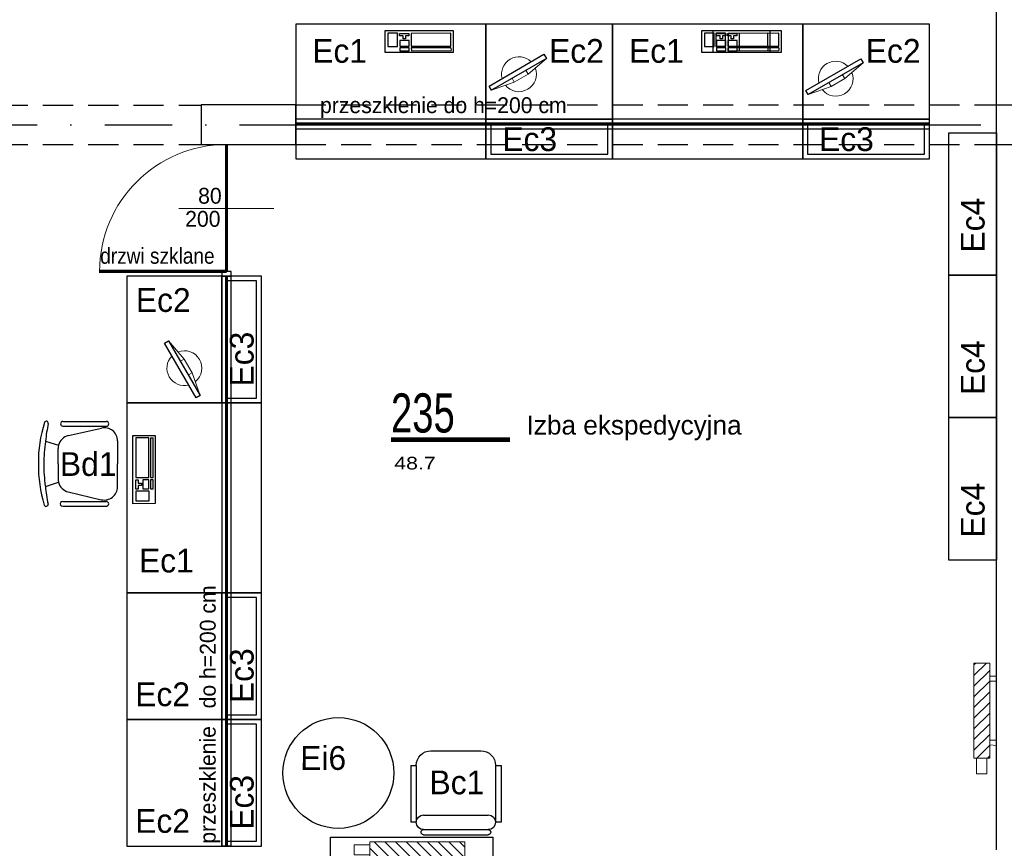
# Model space of a CAD drawing. Header units: millimetres. Extents: x 14495 to 271441, y -21035 to 2232.
# Tile 99 of 227: x 83227 to 83849, y -3191 to -2668. Entities that reach past the tile are written whole.
import ezdxf
from ezdxf.enums import TextEntityAlignment as Align

# ---------------------------------------------------------------- set-up
doc = ezdxf.new("R2010")
doc.units = ezdxf.units.MM
for name, pattern in [('DASHDOT', [1, 0.5, -0.25, 0, -0.25]), ('DASHED', [28.222222, 14.111111, -14.111111]), ('DASHED2', [9.525, 6.35, -3.175]), ('HIDDEN2', [4.7625, 3.175, -1.5875])]:
    doc.linetypes.add(name, pattern=pattern)
for name, color, linetype in [('-- TECH  SYMBOLE', 1, 'Continuous'), ('_1_cienkie', 251, 'Continuous'), ('A-POW-NR', 1, 'Continuous'), ('A_Lcienka', 253, 'Continuous'), ('A_Lwidok', 1, 'Continuous'), ('A_OSIE', 252, 'DASHDOT'), ('A_PROJEKTOWANE', 3, 'Continuous'), ('A_SC_DZIAlOWE', 4, 'Continuous'), ('M_RUCHOME', 33, 'Continuous'), ('M_WYPOSAŻENIE-sprzęt', 150, 'Continuous'), ('MEB', 1, 'Continuous'), ('TECH Meble', 1, 'Continuous'), ('TECH Sprzęt', 1, 'Continuous')]:
    doc.layers.add(name, color=color, linetype=linetype)
for name, color, linetype, lineweight in [('0-c.o.-grzejniki', 34, 'Continuous', 9), ('TECH Wyp-meble', 1, 'Continuous', 15), ('TECH Wyp-meble nowe', 1, 'Continuous', 30)]:
    doc.layers.add(name, color=color, linetype=linetype, lineweight=lineweight)
doc.layers.add('A-POW', color=2, linetype='Continuous', plot=False)
doc.styles.add('ARIAL1_2', font='arial.ttf', dxfattribs={"width": 1.2})
doc.styles.add('arialce', font='ARIALN.TTF')
doc.styles.add('cg', font='GOTHIC.TTF')
doc.styles.add('ROMANS', font='romans', dxfattribs={"width": 0.6})
doc.styles.add('switz721ltexbt', font='swissel.ttf')

# ---------------------------------------------------------------- blocks, each defined once
blk = doc.blocks.new('POW')
at = {"const_width": 5}
blk.add_lwpolyline([(125.3, 0), (0, 0)], dxfattribs=at)
at = {"style": 'switz721ltexbt'}
blk.add_attdef('001', (-1.8, 12.3), '', height=41.2, dxfattribs=at)
blk = doc.blocks.new('MON+KLAW')
at = {"color": 253, "lineweight": 0}
for p, q in [((6.8, -35.42), (21.29, -30.65)), ((-3.11, -36.76), (-18.35, -36.01))]:
    blk.add_line(p, q, dxfattribs=at)
at = {"color": 253}
blk.add_lwpolyline([(-18.75, -33.04), (20.89, -27.67), (21.29, -30.65), (-18.35, -36.01)], close=True, dxfattribs=at)
at = {"color": 253, "lineweight": 0}
blk.add_lwpolyline([(6.43, -32.66), (6.8, -35.42), (-3.11, -36.76), (-3.48, -34)], dxfattribs=at)
for start, end in [(23.59841, 171.81544), (196.51435, 358.89949)]:
    blk.add_arc((1.48, -33.34), 11, start, end, dxfattribs=at)
blk = doc.blocks.new('klawiatura')
at = {"layer": 'TECH Wyp-meble', "color": 253, "lineweight": -3}
for p, q in [((-21.5, -0.03), (21.5, 0.03)), ((21.5, 0.03), (21.52, -13.97)), ((20.15, -1.84), (-4.9, -1.88)), ((20.15, -1.84), (-4.9, -1.88)), ((20.16, -10.01), (20.15, -1.84)), ((-4.89, -10.05), (20.16, -10.01)), ((-4.89, -10.05), (20.16, -10.01)), ((20.16, -11.06), (-4.89, -11.1)), ((20.16, -11.06), (-4.89, -11.1)), ((20.16, -11.06), (20.17, -12.78)), ((21.52, -13.97), (-21.48, -14.03)), ((-4.88, -12.82), (20.17, -12.78)), ((-4.88, -12.82), (20.17, -12.78))]:
    blk.add_line(p, q, dxfattribs=at)
at = {"layer": 'TECH Wyp-meble', "color": 8, "lineweight": -3}
for p, q in [((-21.48, -14.03), (-21.5, -0.03)), ((-13.59, -1.76), (-19.79, -1.77)), ((-19.79, -1.77), (-19.78, -10.2)), ((-13.58, -10.19), (-13.59, -1.76)), ((-12.27, -1.89), (-6.48, -1.88)), ((-12.27, -1.89), (-6.48, -1.88)), ((-12.27, -3.34), (-12.27, -1.89)), ((-12.27, -3.34), (-12.27, -1.89)), ((-9.94, -3.34), (-12.27, -3.34)), ((-9.94, -3.34), (-12.27, -3.34)), ((-9.94, -5.38), (-9.94, -3.34)), ((-9.94, -5.38), (-9.94, -3.34)), ((-8.49, -5.37), (-9.94, -5.38)), ((-8.49, -5.37), (-9.94, -5.38)), ((-6.48, -3.33), (-8.49, -3.33)), ((-8.49, -3.33), (-8.49, -5.37)), ((-6.48, -3.33), (-8.49, -3.33)), ((-8.49, -3.33), (-8.49, -5.37)), ((-6.48, -1.88), (-6.48, -3.33)), ((-6.48, -1.88), (-6.48, -3.33)), ((-4.9, -1.88), (-4.89, -10.05)), ((-4.9, -1.88), (-4.89, -10.05)), ((-19.78, -10.2), (-13.58, -10.19)), ((-6.34, -6.36), (-12.14, -6.37)), ((-6.34, -6.36), (-12.14, -6.37)), ((-12.14, -6.37), (-12.14, -10.06)), ((-12.14, -6.37), (-12.14, -10.06)), ((-12.14, -10.06), (-6.33, -10.05)), ((-12.14, -10.06), (-6.33, -10.05)), ((-6.33, -11.1), (-12.13, -11.11)), ((-6.33, -11.1), (-12.13, -11.11)), ((-12.13, -11.11), (-12.13, -12.83)), ((-12.13, -11.11), (-12.13, -12.83)), ((-6.33, -10.05), (-6.34, -6.36)), ((-6.33, -10.05), (-6.34, -6.36)), ((-6.33, -12.82), (-6.33, -11.1)), ((-6.33, -12.82), (-6.33, -11.1)), ((-4.89, -11.1), (-4.88, -12.82)), ((-4.89, -11.1), (-4.88, -12.82)), ((-12.13, -12.83), (-6.33, -12.82)), ((-12.13, -12.83), (-6.33, -12.82))]:
    blk.add_line(p, q, dxfattribs=at)
blk = doc.blocks.new('FOTEL do BIURKA')
at = {"color": 2}
for p, q in [((-14.27, 8.03), (-11.71, -0.26)), ((14.27, 8.03), (11.71, -0.26)), ((0, 0), (-9.66, 0)), ((0, 0), (9.66, 0)), ((-17.78, -6.45), (-22.62, -27.28)), ((17.78, -6.45), (22.62, -27.28)), ((-14.51, -37.5), (0, -37.5)), ((14.51, -37.5), (0, -37.5))]:
    blk.add_line(p, q, dxfattribs=at)
at = {"color": 2, "ltscale": 0.7}
for p, q in [((-26.79, -2.94), (-26.79, -30.47)), ((-23.79, -2.94), (-23.79, -30.47)), ((23.79, -2.94), (23.79, -30.47)), ((26.79, -2.94), (26.79, -30.47))]:
    blk.add_line(p, q, dxfattribs=at)
at = {"color": 2}
for centre, radius, start, end in [((-1.1, -70.52), 83.02, 89.23757, 107.51139), ((1.1, -70.52), 83.02, 72.48861, 90.76243), ((-25.71, 7.51), 1.21, 108.30821, 283.36846), ((3.38, -145.12), 154.17, 96.57577, 100.77002), ((0, -91.36), 100.41, 90, 98.0662), ((0, -91.36), 100.41, 81.9338, 90), ((-3.38, -145.12), 154.17, 79.22998, 83.42423), ((25.71, 7.51), 1.21, 256.63154, 71.69179), ((-9.66, -8.33), 8.33, 90, 103.30317), ((9.66, -8.33), 8.33, 76.69683, 90), ((-9.66, -8.33), 8.33, 104.2415, 166.90676), ((9.66, -8.33), 8.33, 13.09324, 75.7585), ((-14.51, -29.17), 8.33, 166.90676, 270), ((14.51, -29.17), 8.33, 270, 13.09324)]:
    blk.add_arc(centre, radius, start, end, dxfattribs=at)
at = {"color": 2, "ltscale": 0.7}
for centre, start, end in [((-25.29, -2.94), 360, 180), ((-25.29, -2.94), 360, 180), ((25.29, -2.94), 0, 180), ((25.29, -2.94), 0, 180), ((-25.29, -30.47), 180, 360), ((25.29, -30.47), 180, 0)]:
    blk.add_arc(centre, 1.5, start, end, dxfattribs=at)
blk = doc.blocks.new('K.1.1')
at = {"color": 2}
for p, q in [((-20.38, 53), (20.38, 53)), ((-20.38, 49.77), (20.38, 49.77)), ((-28.5, 9.23), (-28.5, 45.15)), ((-25, 45.15), (-28.5, 45.15)), ((-25, 9.23), (-25, 45.15)), ((25, 9.23), (25, 45.15)), ((28.5, 45.15), (25, 45.15)), ((28.5, 9.23), (28.5, 45.15)), ((-20.38, 40.54), (20.38, 40.54)), ((-28.5, 9.23), (-25, 9.23)), ((25, 9.23), (28.5, 9.23)), ((-15.77, 0), (15.77, 0))]:
    blk.add_line(p, q, dxfattribs=at)
for centre, radius, start, end in [((-20.38, 45.15), 4.62, 90, 270), ((-20.38, 51.38), 1.62, 90, 270), ((20.38, 51.38), 1.62, 270, 90), ((20.38, 45.15), 4.62, 270, 90), ((-15.77, 9.23), 9.23, 180, 270), ((15.77, 9.23), 9.23, 270, 0)]:
    blk.add_arc(centre, radius, start, end, dxfattribs=at)
at = {"style": 'ROMANS', "flags": 1}
for tag, p in [('OPIS', (-154.94, 45.65)), ('WYMIARY', (-154.7, 27.93)), ('PRODUCENT', (-155.26, 9.38)), ('TYP', (-155.26, -12.3))]:
    blk.add_attdef(tag, p, '', height=10, dxfattribs=at)
blk = doc.blocks.new('lopo')
at = {"layer": '0-c.o.-grzejniki'}
h = blk.add_hatch(dxfattribs=at)
h.set_pattern_fill('ANSI31', color=256, scale=1.5, angle=-0.01613, style=0)
h.set_pattern_definition([(-45.016127, (-132455.0023, -172292.014), (-3.36854379, -3.36664804), [])])
h.paths.add_polyline_path([(60, -9.98), (60, 0), (0, 0), (0, -9.98)])
at = {"layer": '0-c.o.-grzejniki', "ltscale": 2}
for points in [[(11.37, 10.03), (8.26, 10.03), (8.26, 0.02), (11.37, 0.02)], [(48.63, 10.03), (51.74, 10.03), (51.74, 0.02), (48.63, 0.02)], [(60, -1.75), (70, -1.75), (70, -8.23), (60, -8.23)]]:
    blk.add_lwpolyline(points, close=True, dxfattribs=at)
at = {"layer": '0-c.o.-grzejniki'}
blk.add_lwpolyline([(60, -9.98), (0, -9.98), (0, 0), (60, 0)], close=True, dxfattribs=at)

msp = doc.modelspace()

# ---------------------------------------------------------------- hatches: boundary and pattern name
at = {"layer": '0-c.o.-grzejniki'}
h = msp.add_hatch(dxfattribs=at)
h.set_pattern_fill('ANSI31', color=256, scale=1.5, angle=-90.01434, style=0)
h.set_pattern_definition([(224.9856649, (-88456.445, 129375.3295), (-3.36675338, 3.3684385), [])])
h.paths.add_polyline_path([(83829.74, -3134.29), (83829.74, -3074.28), (83839.71, -3074.28), (83839.71, -3134.29)])

# ---------------------------------------------------------------- linework, layer by layer
msp.add_lwpolyline([(83829.74, -3134.29), (83829.74, -3074.28), (83839.71, -3074.28), (83839.71, -3134.29)], close=True, dxfattribs=at)
at = {"layer": '0-c.o.-grzejniki', "ltscale": 2}
for points in [[(83843.87, -3085.66), (83843.87, -3082.54), (83839.73, -3082.54), (83839.73, -3085.66)], [(83843.87, -3122.92), (83843.87, -3126.29), (83839.73, -3126.03), (83839.73, -3122.92)], [(83837.96, -3134.28), (83837.97, -3144.28), (83831.48, -3144.28), (83831.48, -3134.29)]]:
    msp.add_lwpolyline(points, close=True, dxfattribs=at)
at = {"layer": '_1_cienkie', "linetype": 'DASHED2', "ltscale": 3}
for p, q in [((83184.78, -2721.76), (83341.8, -2721.93)), ((83401.58, -2721.76), (83843.87, -2721.76)), ((83184.78, -2746.76), (83341.78, -2746.76)), ((83401.58, -2746.76), (83843.87, -2746.76))]:
    msp.add_line(p, q, dxfattribs=at)
at = {"layer": 'A_Lcienka', "linetype": 'Continuous', "lineweight": 5}
msp.add_line((83387.71, -2787.23), (83327.71, -2787.23), dxfattribs=at)
msp.add_arc((83357.88, -2826.88), 80.16, 90, 180, dxfattribs=at)
at = {"layer": 'A_Lwidok'}
msp.add_lwpolyline([(83423.47, -3202.26), (83423.47, -3184.22), (83525.97, -3184.22), (83525.97, -3202.26)], dxfattribs=at)
at = {"layer": 'A_OSIE', "ltscale": 85}
msp.add_line((82259.79, -2734.26), (86562.29, -2734.26), dxfattribs=at)
at = {"layer": 'A_PROJEKTOWANE'}
for p, q in [((83843.87, -2721.76), (84155.87, -2721.76)), ((83341.78, -2746.76), (83401.58, -2746.76)), ((83843.87, -2746.76), (84155.87, -2746.76))]:
    msp.add_line(p, q, dxfattribs=at)
msp.add_lwpolyline([(83401.58, -2721.76), (83341.8, -2721.76), (83341.78, -2746.76), (83401.58, -2746.76)], close=True, dxfattribs=at)
at = {"layer": 'A_SC_DZIAlOWE'}
msp.add_line((83843.87, -2266.76), (83843.87, -3192.26), dxfattribs=at)
at = {"layer": 'M_RUCHOME', "color": 2}
msp.add_circle((83428.48, -3143.72), 35, dxfattribs=at)
at = {"layer": 'MEB', "color": 2}
for points in [[(83401.65, -2755.76), (83521.65, -2755.76), (83521.65, -2670.76), (83401.65, -2670.76)], [(83521.65, -2730.76), (83601.65, -2730.76), (83601.65, -2670.76), (83521.65, -2670.76)], [(83601.65, -2755.76), (83721.65, -2755.76), (83721.65, -2670.76), (83601.65, -2670.76)], [(83721.65, -2730.76), (83801.65, -2730.76), (83801.65, -2670.76), (83721.65, -2670.76)], [(83521.65, -2755.76), (83601.65, -2755.76), (83601.65, -2730.76), (83521.65, -2730.76)], [(83524.65, -2752.76), (83598.65, -2752.76), (83598.65, -2733.76), (83524.65, -2733.76)], [(83721.65, -2755.76), (83801.65, -2755.76), (83801.65, -2730.76), (83721.65, -2730.76)], [(83724.65, -2752.76), (83798.65, -2752.76), (83798.65, -2733.76), (83724.65, -2733.76)], [(83813.94, -2739.24), (83843.94, -2739.24), (83843.94, -2829.24), (83813.94, -2829.24)], [(83354.88, -2909.88), (83354.88, -2829.88), (83294.88, -2829.88), (83294.88, -2909.88)], [(83379.88, -2909.88), (83379.88, -2829.88), (83354.88, -2829.88), (83354.88, -2909.88)], [(83376.88, -2906.88), (83376.88, -2832.88), (83357.88, -2832.88), (83357.88, -2906.88)], [(83813.94, -2829.24), (83843.94, -2829.24), (83843.94, -2919.24), (83813.94, -2919.24)], [(83379.88, -3029.88), (83379.88, -2909.88), (83294.88, -2909.88), (83294.88, -3029.88)], [(83813.94, -2919.24), (83843.94, -2919.24), (83843.94, -3009.24), (83813.94, -3009.24)], [(83354.88, -3109.88), (83354.88, -3029.88), (83294.88, -3029.88), (83294.88, -3109.88)], [(83379.88, -3109.88), (83379.88, -3029.88), (83354.88, -3029.88), (83354.88, -3109.88)], [(83376.88, -3106.88), (83376.88, -3032.88), (83357.88, -3032.88), (83357.88, -3106.88)], [(83354.88, -3189.88), (83354.88, -3109.88), (83294.88, -3109.88), (83294.88, -3189.88)], [(83379.88, -3189.88), (83379.88, -3109.88), (83354.88, -3109.88), (83354.88, -3189.88)], [(83376.88, -3186.88), (83376.88, -3112.88), (83357.88, -3112.88), (83357.88, -3186.88)]]:
    msp.add_lwpolyline(points, close=True, dxfattribs=at)
at = {"layer": 'MEB'}
for points in [[(83401.69, -2730.76), (83401.69, -2736.76), (83801.65, -2736.76), (83801.65, -2730.76), (83401.69, -2730.76)], [(83354.88, -3189.83), (83360.88, -3189.83), (83360.88, -2829.88)], [(83354.88, -2829.88), (83354.88, -3189.83)]]:
    msp.add_lwpolyline(points, dxfattribs=at)
msp.add_lwpolyline([(83354.88, -2829.88), (83360.88, -2829.88), (83360.88, -2826.88), (83354.88, -2826.88)], close=True, dxfattribs=at)
at = {"layer": 'TECH Wyp-meble', "color": 8, "lineweight": -3}
for p, q in [((83665.03, -2674.67), (83708.03, -2674.61)), ((83665.05, -2688.67), (83665.03, -2674.67)), ((83672.93, -2676.4), (83666.74, -2676.41)), ((83666.74, -2676.41), (83666.75, -2684.84)), ((83672.95, -2684.83), (83672.93, -2676.4)), ((83674.26, -2676.53), (83680.05, -2676.52)), ((83674.26, -2676.53), (83680.05, -2676.52)), ((83674.26, -2677.98), (83674.26, -2676.53)), ((83674.26, -2677.98), (83674.26, -2676.53)), ((83676.59, -2677.97), (83674.26, -2677.98)), ((83676.59, -2677.97), (83674.26, -2677.98)), ((83676.59, -2680.01), (83676.59, -2677.97)), ((83676.59, -2680.01), (83676.59, -2677.97)), ((83680.05, -2677.97), (83678.04, -2677.97)), ((83678.04, -2677.97), (83678.04, -2680.01)), ((83680.05, -2677.97), (83678.04, -2677.97)), ((83678.04, -2677.97), (83678.04, -2680.01)), ((83680.05, -2676.52), (83680.05, -2677.97)), ((83680.05, -2676.52), (83680.05, -2677.97)), ((83706.68, -2676.48), (83681.63, -2676.52)), ((83706.68, -2676.48), (83681.63, -2676.52)), ((83681.63, -2676.52), (83681.64, -2684.69)), ((83681.63, -2676.52), (83681.64, -2684.69)), ((83706.69, -2684.65), (83706.68, -2676.48)), ((83708.03, -2674.61), (83708.04, -2688.61)), ((83666.75, -2684.84), (83672.95, -2684.83)), ((83680.19, -2681), (83674.38, -2681.01)), ((83680.19, -2681), (83674.38, -2681.01)), ((83674.38, -2681.01), (83674.39, -2684.7)), ((83674.38, -2681.01), (83674.39, -2684.7)), ((83674.39, -2684.7), (83680.19, -2684.69)), ((83674.39, -2684.7), (83680.19, -2684.69)), ((83678.04, -2680.01), (83676.59, -2680.01)), ((83678.04, -2680.01), (83676.59, -2680.01)), ((83680.19, -2684.69), (83680.19, -2681)), ((83680.19, -2684.69), (83680.19, -2681)), ((83681.64, -2684.69), (83706.69, -2684.65)), ((83681.64, -2684.69), (83706.69, -2684.65)), ((83708.04, -2688.61), (83665.05, -2688.67)), ((83680.19, -2685.74), (83674.39, -2685.75)), ((83680.19, -2685.74), (83674.39, -2685.75)), ((83674.39, -2685.75), (83674.39, -2687.47)), ((83674.39, -2685.75), (83674.39, -2687.47)), ((83674.39, -2687.47), (83680.2, -2687.46)), ((83674.39, -2687.47), (83680.2, -2687.46)), ((83680.2, -2687.46), (83680.19, -2685.74)), ((83680.2, -2687.46), (83680.19, -2685.74)), ((83706.69, -2685.7), (83681.64, -2685.74)), ((83706.69, -2685.7), (83681.64, -2685.74)), ((83681.64, -2685.74), (83681.64, -2687.45)), ((83681.64, -2685.74), (83681.64, -2687.45)), ((83681.64, -2687.45), (83706.69, -2687.42)), ((83681.64, -2687.45), (83706.69, -2687.42)), ((83706.69, -2685.7), (83706.69, -2687.42))]:
    msp.add_line(p, q, dxfattribs=at)
at = {"layer": 'TECH Wyp-meble nowe', "color": 252, "linetype": 'Continuous', "lineweight": 13, "const_width": 2}
for points in [[(83401.69, -2733.76), (83801.65, -2733.76)], [(83357.88, -2826.88), (83357.88, -2746.72)], [(83357.87, -3189.83), (83357.88, -2829.88)]]:
    msp.add_lwpolyline(points, dxfattribs=at)
at = {"layer": 'TECH Wyp-meble nowe', "color": 252, "linetype": 'HIDDEN2', "lineweight": 13, "const_width": 2}
msp.add_lwpolyline([(83357.88, -2826.88), (83277.26, -2826.88)], dxfattribs=at)

# ---------------------------------------------------------------- block references
at = {"layer": 'A-POW-NR'}
ref = msp.add_blockref('POW', (83461.67, -2933.14), dxfattribs=dict(at, xscale=0.6, yscale=0.6, zscale=0.6))
ref.add_attrib('88,88', '48.7', dxfattribs={"layer": 'A-POW', "height": 8, "style": 'ARIAL1_2', "width": 1.2}).set_placement((83489.89, -2951.99), align=Align.RIGHT)
ref.add_attrib('POKOJ', 'Izba ekspedycyjna', (83547.35, -2929.93), dxfattribs={"layer": 'A-POW', "height": 12, "style": 'arialce', "width": 1.2})
ref.add_attrib('001', '235', (83461.67, -2928.63), dxfattribs={"layer": '0', "height": 24.71, "style": 'switz721ltexbt', "width": 0.7})
ref = msp.add_blockref('POW', (83461.67, -2933.14), dxfattribs=dict(at, xscale=0.6, yscale=0.6, zscale=0.6))
ref.add_attrib('88,88', '48.7', dxfattribs={"layer": 'A-POW', "height": 8, "style": 'ARIAL1_2', "width": 1.2}).set_placement((83489.89, -2951.99), align=Align.RIGHT)
ref.add_attrib('POKOJ', 'Izba ekspedycyjna', (83547.35, -2929.93), dxfattribs={"layer": 'A-POW', "height": 12, "style": 'arialce', "width": 1.2})
ref.add_attrib('001', '235', (83461.67, -2928.63), dxfattribs={"layer": '0', "height": 24.71, "style": 'switz721ltexbt', "width": 0.7})
at = {"layer": 'A_PROJEKTOWANE', "rotation": 180.0017918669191}
msp.add_blockref('lopo', (83508.35, -3197.26), dxfattribs=at)
at = {"layer": 'M_WYPOSAŻENIE-sprzęt', "linetype": 'DASHED', "ltscale": 20}
for p, rotation in [((83528.43, -2672.09), 22.42351612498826), ((83728.43, -2674.89), 22.42351612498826), ((83300.99, -2902.06), 112.4235161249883)]:
    msp.add_blockref('MON+KLAW', p, dxfattribs=dict(at, rotation=rotation))
at = {"layer": 'TECH Meble', "xscale": -1, "rotation": 180}
msp.add_blockref('K.1.1', (83502.7, -3129.72), dxfattribs=at)
msp.add_blockref('K.1.1', (83502.7, -3129.72), dxfattribs=at)
at = {"layer": 'TECH Sprzęt', "rotation": 89.8762278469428}
msp.add_blockref('FOTEL do BIURKA', (83251.53, -2948.39), dxfattribs=at)
at = {"layer": 'TECH Wyp-meble nowe', "color": 6, "linetype": 'Continuous', "lineweight": 13}
for p in [(83479.43, -2674.64), (83679.43, -2674.64)]:
    msp.add_blockref('klawiatura', p, dxfattribs=at)
at = {"layer": 'TECH Wyp-meble nowe', "color": 6, "linetype": 'Continuous', "lineweight": 13, "rotation": 90}
msp.add_blockref('klawiatura', (83298.75, -2952.1), dxfattribs=at)

# ---------------------------------------------------------------- texts
at = {"layer": '-- TECH  SYMBOLE', "color": 1, "style": 'cg'}
for s, height, p in [('Ec1', 15, (83412, -2695.09)), ('Ec2', 15, (83561.51, -2695.09)), ('Ec1', 15, (83612, -2695.09)), ('Ec2', 15, (83761.51, -2695.09)), ('przeszklenie do h=200 cm', 10, (83416.88, -2726.88)), ('Ec3', 15, (83532, -2750.85)), ('Ec3', 15, (83732, -2750.85)), ('Ec2', 15, (83300.64, -2852.46)), ('Bd1', 15, (83252.67, -2956.06)), ('Ec1', 15, (83302.59, -3017.05)), ('Ec2', 15, (83300.23, -3101.51)), ('Bc1', 15, (83486.03, -3157.16)), ('Bc1', 15, (83486.03, -3157.16)), ('Ec2', 15, (83300.23, -3181.51))]:
    msp.add_text(s, height=height, dxfattribs=at).set_placement(p)
for s, height, rotation, p in [('80', 10, 360, (83339.93, -2784.1)), ('Ec4', 15, 90, (83836.5, -2814.96)), ('200', 10, 360, (83331.74, -2798.68)), ('Ec3', 15, 90, (83374.97, -2899.53)), ('Ec4', 15, 90, (83836.5, -2904.96)), ('Ec4', 15, 90, (83836.5, -2994.96)), ('przeszklenie   do h=200 cm', 10, 90, (83351, -3188.39)), ('Ec3', 15, 90, (83374.97, -3099.53)), ('Ei6', 15, 359.94246, (83404.39, -3141.73)), ('Ec3', 15, 90, (83374.97, -3179.53))]:
    msp.add_text(s, height=height, rotation=rotation, dxfattribs=at).set_placement(p)
at = {"layer": '-- TECH  SYMBOLE', "color": 1, "style": 'cg', "width": 0.9}
msp.add_text('drzwi szklane', height=10, dxfattribs=at).set_placement((83278.1, -2822.04))

doc.saveas('drawing.dxf')
